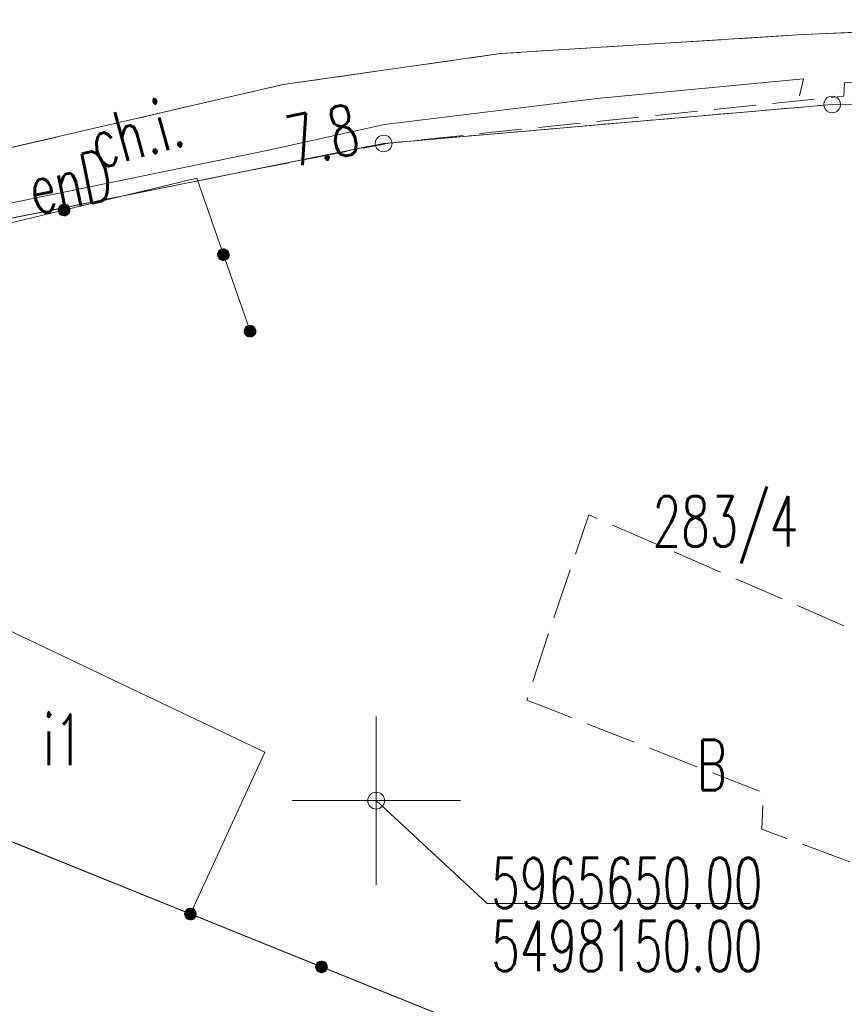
# Model space of a CAD drawing. Header units: millimetres. Extents: x -367306 to 168495, y -187323 to 82034.
# Tile 134 of 170: x 8946 to 33452, y 22921 to 52197. Entities that reach past the tile are written whole.
import ezdxf

# ---------------------------------------------------------------- set-up
doc = ezdxf.new("R2010")
doc.units = ezdxf.units.MM
doc.header["$MEASUREMENT"] = 0
for name, pattern in [('L_0_03', [1000, 500, -500]), ('L_0_05', [1750, 1250, -500]), ('L_0_06', [2000, 1500, -500])]:
    doc.linetypes.add(name, pattern=pattern)
for name, color, linetype, lineweight in [('Nowe_0_Nr_pióra__8', 7, 'Continuous', 13), ('Nowe_0_Nr_pióra__9', 7, 'Continuous', 13), ('Nowe_EGBU_Nr_pióra__8', 7, 'Continuous', 13), ('Nowe_EGBU_Nr_pióra__9', 7, 'Continuous', 13), ('Nowe_EGBU_O_Nr_pióra__8', 7, 'Continuous', 13), ('Nowe_EGDE_Nr_pióra__8', 7, 'Continuous', 13), ('Nowe_EGDE_Nr_pióra__9', 7, 'Continuous', 13), ('Nowe_EGDE_O_Nr_pióra__8', 7, 'Continuous', 13), ('Nowe_EGPG_Nr_pióra__8', 7, 'Continuous', 13), ('Nowe_EGPG_Nr_pióra__9', 7, 'Continuous', 13), ('Nowe_EGUG_Nr_pióra__8', 7, 'Continuous', 13), ('Nowe_EGUG_Nr_pióra__9', 7, 'Continuous', 13), ('Nowe_EGUG_O_Nr_pióra__8', 7, 'Continuous', 13), ('Nowe_GUPPRZ_O_Nr_pióra__8', 7, 'Continuous', 13), ('Nowe_OTKC_Nr_pióra__8', 7, 'Continuous', 13), ('Nowe_OTKC_Nr_pióra__9', 7, 'Continuous', 13), ('Nowe_OTKC_O_Nr_pióra__8', 7, 'Continuous', 13), ('Nowe_OTKJ_Nr_pióra__8', 7, 'Continuous', 13), ('Nowe_OTKJ_Nr_pióra__9', 7, 'Continuous', 13), ('Nowe_OTKK_Nr_pióra__8', 7, 'Continuous', 13), ('Nowe_OTKK_Nr_pióra__9', 7, 'Continuous', 13), ('Nowe_OTKU_Nr_pióra__8', 7, 'Continuous', 13), ('Nowe_OTKU_Nr_pióra__9', 7, 'Continuous', 13), ('Nowe_OTOO_Nr_pióra__7', 7, 'Continuous', 13), ('Nowe_OTOO_Nr_pióra__8', 7, 'Continuous', 13), ('Nowe_OTOO_Nr_pióra__9', 7, 'Continuous', 13), ('Nowe_siatka_Nr_pióra__9', 7, 'Continuous', 13), ('Nowe_SUEP_Nr_pióra__8', 7, 'Continuous', 13), ('Nowe_SUEP_Nr_pióra__9', 7, 'Continuous', 13), ('Nowe_SUEP_O_Nr_pióra__8', 7, 'Continuous', 13)]:
    doc.layers.add(name, color=color, linetype=linetype, lineweight=lineweight)
doc.styles.add('STYL_AUTOMATYCZNY_3', font='Simplex.shx')

msp = doc.modelspace()

# ---------------------------------------------------------------- hatches: boundary and pattern name
at = {"layer": 'Nowe_OTOO_Nr_pióra__7', "linetype": 'Continuous', "lineweight": 13}
for points in [[(10435.8, 46578.9), (10419.4, 46621.6), (10392.5, 46658.5), (10357, 46687.3), (10315.3, 46705.8), (10270.2, 46713), (10224.7, 46708.2), (10182.1, 46691.8), (10145.1, 46664.9), (10116.4, 46629.4), (10097.8, 46587.7), (10090.7, 46542.5), (10095.5, 46497.1), (10111.9, 46454.5), (10138.7, 46417.5), (10174.3, 46388.8), (10216, 46370.2), (10261.1, 46363.1), (10306.6, 46367.9), (10349.2, 46384.2), (10386.2, 46411.1), (10414.9, 46446.6), (10433.5, 46488.4), (10440.6, 46533.5)], [(10435.8, 46578.9), (10419.4, 46621.6), (10392.5, 46658.5), (10357, 46687.3), (10315.3, 46705.8), (10270.2, 46713), (10224.7, 46708.2), (10182.1, 46691.8), (10145.1, 46664.9), (10116.4, 46629.4), (10097.8, 46587.7), (10090.7, 46542.5), (10095.5, 46497.1), (10111.9, 46454.5), (10138.7, 46417.5), (10174.3, 46388.8), (10216, 46370.2), (10261.1, 46363.1), (10306.6, 46367.9), (10349.2, 46384.2), (10386.2, 46411.1), (10414.9, 46446.6), (10433.5, 46488.4), (10440.6, 46533.5)], [(15057.1, 45046.1), (15097.9, 45066.6), (15132, 45097), (15157.1, 45135.2), (15171.5, 45178.6), (15174.1, 45224.2), (15164.8, 45268.9), (15144.3, 45309.7), (15113.9, 45343.8), (15075.7, 45368.9), (15032.3, 45383.3), (14986.7, 45385.9), (14942, 45376.6), (14901.2, 45356.1), (14867.1, 45325.7), (14842, 45287.5), (14827.7, 45244.2), (14825, 45198.6), (14834.3, 45153.8), (14854.8, 45113), (14885.2, 45078.9), (14923.4, 45053.8), (14966.8, 45039.5), (15012.4, 45036.8)], [(15057.1, 45046.1), (15097.9, 45066.6), (15132, 45097), (15157.1, 45135.2), (15171.5, 45178.6), (15174.1, 45224.2), (15164.8, 45268.9), (15144.3, 45309.7), (15113.9, 45343.8), (15075.7, 45368.9), (15032.3, 45383.3), (14986.7, 45385.9), (14942, 45376.6), (14901.2, 45356.1), (14867.1, 45325.7), (14842, 45287.5), (14827.7, 45244.2), (14825, 45198.6), (14834.3, 45153.8), (14854.8, 45113), (14885.2, 45078.9), (14923.4, 45053.8), (14966.8, 45039.5), (15012.4, 45036.8)], [(15849.2, 42771.7), (15890, 42792.2), (15924.1, 42822.6), (15949.2, 42860.8), (15963.5, 42904.2), (15966.2, 42949.8), (15956.9, 42994.5), (15936.4, 43035.3), (15906, 43069.5), (15867.8, 43094.5), (15824.4, 43108.9), (15778.8, 43111.5), (15734.1, 43102.2), (15693.3, 43081.7), (15659.1, 43051.3), (15634.1, 43013.1), (15619.7, 42969.8), (15617.1, 42924.2), (15626.4, 42879.4), (15646.9, 42838.6), (15677.3, 42804.5), (15715.5, 42779.4), (15758.8, 42765.1), (15804.4, 42762.5)], [(13859.4, 25672.5), (13847.9, 25628.3), (13848.3, 25582.6), (13860.5, 25538.6), (13883.7, 25499.2), (13916.3, 25467.2), (13956.1, 25444.7), (14000.3, 25433.3), (14046, 25433.7), (14090, 25445.9), (14129.4, 25469.1), (14161.4, 25501.7), (14183.9, 25541.4), (14195.3, 25585.7), (14194.9, 25631.4), (14182.7, 25675.4), (14159.5, 25714.7), (14126.9, 25746.8), (14087.2, 25769.2), (14042.9, 25780.7), (13997.2, 25780.3), (13953.2, 25768.1), (13913.9, 25744.9), (13881.8, 25712.3)], [(17752.6, 24100.2), (17741.2, 24055.9), (17741.6, 24010.2), (17753.8, 23966.2), (17777, 23926.9), (17809.6, 23894.8), (17849.4, 23872.4), (17893.6, 23860.9), (17939.3, 23861.3), (17983.3, 23873.5), (18022.7, 23896.7), (18054.7, 23929.3), (18077.2, 23969.1), (18088.6, 24013.3), (18088.2, 24059), (18076, 24103), (18052.8, 24142.4), (18020.2, 24174.4), (17980.4, 24196.9), (17936.2, 24208.3), (17890.5, 24207.9), (17846.5, 24195.7), (17807.1, 24172.5), (17775.1, 24139.9)], [(17752.6, 24100.2), (17741.2, 24055.9), (17741.6, 24010.2), (17753.8, 23966.2), (17777, 23926.9), (17809.6, 23894.8), (17849.4, 23872.4), (17893.6, 23860.9), (17939.3, 23861.3), (17983.3, 23873.5), (18022.7, 23896.7), (18054.7, 23929.3), (18077.2, 23969.1), (18088.6, 24013.3), (18088.2, 24059), (18076, 24103), (18052.8, 24142.4), (18020.2, 24174.4), (17980.4, 24196.9), (17936.2, 24208.3), (17890.5, 24207.9), (17846.5, 24195.7), (17807.1, 24172.5), (17775.1, 24139.9)]]:
    msp.add_hatch(color=7, dxfattribs=at).paths.add_polyline_path(points)

# ---------------------------------------------------------------- linework, layer by layer
at = {"layer": 'Nowe_0_Nr_pióra__8', "color": 7, "linetype": 'Continuous', "lineweight": 13}
msp.add_line((19541.6, 28977), (19541.7, 28977), dxfattribs=at)
at = {"layer": 'Nowe_0_Nr_pióra__9', "color": 7, "linetype": 'Continuous', "lineweight": 13, "flags": 128}
msp.add_lwpolyline([(30652.1, 25914.5), (22841.6, 25914.5), (19541.6, 28977)], dxfattribs=at)
at = {"layer": 'Nowe_0_Nr_pióra__9', "color": 7, "linetype": 'Continuous', "lineweight": 13}
msp.add_circle((19541.6, 28977), 250, dxfattribs=at)
at = {"layer": 'Nowe_EGBU_Nr_pióra__8', "color": 7, "linetype": 'Continuous', "lineweight": 13}
for p, q in [((16231.6, 30417), (16231.7, 30417)), ((14021.6, 25607), (14021.7, 25607))]:
    msp.add_line(p, q, dxfattribs=at)
at = {"layer": 'Nowe_EGBU_Nr_pióra__9', "color": 7, "linetype": 'Continuous', "lineweight": 13, "flags": 128}
msp.add_lwpolyline([(6331.6, 35127), (16231.6, 30417), (14021.6, 25607), (8531.6, 27827), (3641.6, 29797)], close=True, dxfattribs=at)
at = {"layer": 'Nowe_EGDE_Nr_pióra__8', "color": 7, "linetype": 'Continuous', "lineweight": 13}
for p, q in [((33091.6, 49677), (33091.7, 49677)), ((33091.6, 49677), (33091.7, 49677)), ((19761.6, 48517), (19761.7, 48517)), ((19761.6, 48517), (19761.7, 48517))]:
    msp.add_line(p, q, dxfattribs=at)
at = {"layer": 'Nowe_EGDE_Nr_pióra__9', "color": 7, "linetype": 'Continuous', "lineweight": 13, "flags": 128}
for points in [[(50221.6, 10987), (65251.6, 47097), (62561.6, 48377), (58241.6, 49297), (48341.6, 49917), (33091.6, 49677), (19761.6, 48517), (7131.6, 45977), (-1038.4, 43667), (-6478.4, 39617), (-7768.4, 34407)], [(44331.6, -27593), (59791.6, 2597), (76491.6, -4103), (75171.6, 3647), (70471.6, 39997), (65251.6, 47097), (50221.6, 10987), (-7768.4, 34407), (-12278.4, 26477), (-17648.4, 3857), (15671.6, -9583)]]:
    msp.add_lwpolyline(points, close=True, dxfattribs=at)
for points in [[(33091.6, 49677), (48341.6, 49917)], [(19761.6, 48517), (33091.6, 49677)], [(7131.6, 45977), (19761.6, 48517)]]:
    msp.add_lwpolyline(points, dxfattribs=at)
at = {"layer": 'Nowe_EGPG_Nr_pióra__8', "color": 7, "linetype": 'Continuous', "lineweight": 13}
for p, q in [((32889.4, 49823.9), (32889.4, 49823.9)), ((32944.7, 49879.2), (32944.7, 49879.2)), ((33014.4, 49914.7), (33014.4, 49914.7)), ((33091.6, 49927), (33091.7, 49927)), ((33168.9, 49914.7), (33168.9, 49914.7)), ((33238.6, 49879.2), (33238.6, 49879.2)), ((33293.9, 49823.9), (33293.9, 49823.9)), ((32841.6, 49677), (32841.7, 49677)), ((32853.9, 49754.2), (32853.9, 49754.2)), ((32853.9, 49599.7), (32853.9, 49599.7)), ((32889.4, 49530), (32889.4, 49530)), ((33293.9, 49530), (33293.9, 49530)), ((33329.4, 49754.2), (33329.4, 49754.2)), ((33329.4, 49599.7), (33329.4, 49599.7)), ((33341.6, 49677), (33341.7, 49677)), ((32944.7, 49474.7), (32944.7, 49474.7)), ((33014.4, 49439.2), (33014.4, 49439.2)), ((33091.6, 49427), (33091.7, 49427)), ((33168.9, 49439.2), (33168.9, 49439.2)), ((33238.6, 49474.7), (33238.6, 49474.7)), ((19559.4, 48663.9), (19559.4, 48663.9)), ((19614.7, 48719.2), (19614.7, 48719.2)), ((19684.4, 48754.7), (19684.4, 48754.7)), ((19761.6, 48767), (19761.7, 48767)), ((19838.9, 48754.7), (19838.9, 48754.7)), ((19908.6, 48719.2), (19908.6, 48719.2)), ((19963.9, 48663.9), (19963.9, 48663.9)), ((19511.6, 48517), (19511.7, 48517)), ((19523.9, 48594.2), (19523.9, 48594.2)), ((19523.9, 48439.7), (19523.9, 48439.7)), ((19559.4, 48370), (19559.4, 48370)), ((19614.7, 48314.7), (19614.7, 48314.7)), ((19908.6, 48314.7), (19908.6, 48314.7)), ((19963.9, 48370), (19963.9, 48370)), ((19999.4, 48594.2), (19999.4, 48594.2)), ((19999.4, 48439.7), (19999.4, 48439.7)), ((20011.6, 48517), (20011.7, 48517)), ((19684.4, 48279.2), (19684.4, 48279.2)), ((19761.6, 48267), (19761.7, 48267)), ((19838.9, 48279.2), (19838.9, 48279.2))]:
    msp.add_line(p, q, dxfattribs=at)
at = {"layer": 'Nowe_EGPG_Nr_pióra__9', "color": 7, "linetype": 'Continuous', "lineweight": 13, "flags": 128}
for points in [[(33091.6, 49927), (33168.9, 49914.7), (33238.6, 49879.2), (33293.9, 49823.9), (33329.4, 49754.2), (33341.6, 49677), (33329.4, 49599.7), (33293.9, 49530), (33238.6, 49474.7), (33168.9, 49439.2), (33091.6, 49427), (33014.4, 49439.2), (32944.7, 49474.7), (32889.4, 49530), (32853.9, 49599.7), (32841.6, 49677), (32853.9, 49754.2), (32889.4, 49823.9), (32944.7, 49879.2), (33014.4, 49914.7)], [(19761.6, 48767), (19838.9, 48754.7), (19908.6, 48719.2), (19963.9, 48663.9), (19999.4, 48594.2), (20011.6, 48517), (19999.4, 48439.7), (19963.9, 48370), (19908.6, 48314.7), (19838.9, 48279.2), (19761.6, 48267), (19684.4, 48279.2), (19614.7, 48314.7), (19559.4, 48370), (19523.9, 48439.7), (19511.6, 48517), (19523.9, 48594.2), (19559.4, 48663.9), (19614.7, 48719.2), (19684.4, 48754.7)]]:
    msp.add_lwpolyline(points, close=True, dxfattribs=at)
at = {"layer": 'Nowe_EGUG_Nr_pióra__8', "color": 7, "linetype": 'Continuous', "lineweight": 13}
for p, q in [((33091.6, 49677), (33091.7, 49677)), ((33091.6, 49677), (33091.7, 49677)), ((19761.6, 48517), (19761.7, 48517)), ((19761.6, 48517), (19761.7, 48517))]:
    msp.add_line(p, q, dxfattribs=at)
at = {"layer": 'Nowe_EGUG_Nr_pióra__9', "color": 7, "linetype": 'L_0_03', "lineweight": 13, "flags": 128}
msp.add_lwpolyline([(50221.6, 10987), (65251.6, 47097), (62561.6, 48377), (58241.6, 49297), (48341.6, 49917), (33091.6, 49677), (19761.6, 48517), (7131.6, 45977), (-1038.4, 43667), (-6478.4, 39617), (-7768.4, 34407), (-15289, 2905.3), (15671.6, -9583), (33560.7, -20824.5), (35521.6, -17603), (48471.6, 5557)], close=True, dxfattribs=at)
for points in [[(33091.6, 49677), (48341.6, 49917)], [(19761.6, 48517), (33091.6, 49677)], [(7131.6, 45977), (19761.6, 48517)]]:
    msp.add_lwpolyline(points, dxfattribs=at)
at = {"layer": 'Nowe_OTKC_Nr_pióra__8', "color": 7, "linetype": 'Continuous', "lineweight": 13}
for p, q in [((33441.6, 49927), (33441.7, 49927)), ((19970.9, 48535.2), (19970.9, 48535.2)), ((14602.6, 47479.5), (14602.6, 47479.5))]:
    msp.add_line(p, q, dxfattribs=at)
at = {"layer": 'Nowe_OTKC_Nr_pióra__9', "color": 7, "linetype": 'L_0_05', "lineweight": 13, "flags": 128}
msp.add_lwpolyline([(40931.6, 50687), (33461.6, 50317), (33441.6, 49927), (19970.9, 48535.2), (14602.6, 47479.5), (7131.6, 45977), (-1038.4, 43667), (-10544.6, 40736.8), (-13708.4, 39767), (-21133.6, 36525.6), (-27338.4, 33817), (-48382.6, 23335.5), (-59063, 17959.1)], dxfattribs=at)
at = {"layer": 'Nowe_OTKJ_Nr_pióra__8', "color": 7, "linetype": 'Continuous', "lineweight": 13}
for p, q in [((32222.6, 51752.2), (32222.7, 51752.2)), ((23239.5, 51190.7), (23239.6, 51190.7)), ((16773.8, 50269), (16773.9, 50269))]:
    msp.add_line(p, q, dxfattribs=at)
at = {"layer": 'Nowe_OTKJ_Nr_pióra__9', "color": 7, "linetype": 'L_0_06', "lineweight": 13, "flags": 128}
msp.add_lwpolyline([(-59229.9, 19469.7), (-44819.2, 27191.1), (-30634, 34559.6), (-24257.2, 37455), (-18281, 40190.7), (-13554.2, 41959.5), (-5076.3, 44551.6), (7270.2, 48067.6), (16773.8, 50269), (23239.5, 51190.7), (32222.6, 51752.2), (41031.6, 52197), (46301.6, 52177), (52141.6, 51957), (55391.6, 51677), (57841.6, 51437), (60391.6, 51097), (62981.6, 50677), (65321.6, 50227), (67061.6, 49737), (68881.6, 48917), (70241.6, 47997), (71571.6, 46717), (72751.6, 45147), (73551.6, 43807), (74461.6, 42007), (75151.6, 40047), (75448.6, 38664.6), (83358.5, 36552.2), (83731.6, 38027), (84411.6, 39397), (85301.6, 40597), (86741.6, 42017), (88101.6, 42727), (89591.6, 42997), (91121.6, 42927), (92551.6, 42547), (93881.6, 41847), (94981.6, 40827), (95821.6, 39547), (96561.6, 37677), (96991.6, 36157), (97101.6, 34757)], dxfattribs=at)
at = {"layer": 'Nowe_OTKK_Nr_pióra__8', "color": 7, "linetype": 'Continuous', "lineweight": 13}
for p, q in [((32222.6, 51752.2), (32222.7, 51752.2)), ((23239.5, 51190.7), (23239.6, 51190.7)), ((16773.8, 50269), (16773.9, 50269))]:
    msp.add_line(p, q, dxfattribs=at)
at = {"layer": 'Nowe_OTKK_Nr_pióra__9', "color": 7, "linetype": 'Continuous', "lineweight": 13, "flags": 128}
msp.add_lwpolyline([(7270.2, 48067.6), (16773.8, 50269), (23239.5, 51190.7), (32222.6, 51752.2), (33461.6, 51807), (41031.6, 52197), (46301.6, 52177), (52141.6, 51957), (55391.6, 51677), (57841.6, 51437), (60391.6, 51097), (62981.6, 50677), (65321.6, 50227), (67061.6, 49737), (68881.6, 48917), (70241.6, 47997), (71571.6, 46717), (72751.6, 45147)], dxfattribs=at)
at = {"layer": 'Nowe_OTKU_Nr_pióra__8', "color": 7, "linetype": 'Continuous', "lineweight": 13}
for p, q in [((25858, 37476.9), (25858.1, 37476.9)), ((24719.7, 34123.2), (24719.8, 34123.2)), ((24021.6, 31967), (24021.7, 31967)), ((31051.6, 29207), (31051.7, 29207)), ((31001.6, 28127), (31001.7, 28127))]:
    msp.add_line(p, q, dxfattribs=at)
at = {"layer": 'Nowe_OTKU_Nr_pióra__9', "color": 7, "linetype": 'L_0_06', "lineweight": 13, "flags": 128}
msp.add_lwpolyline([(35271.6, 33377), (25858, 37476.9), (24719.7, 34123.2), (24021.6, 31967), (31051.6, 29207), (31001.6, 28127), (35741.6, 26377), (39408.7, 25091.5), (39701.6, 25497), (40451.6, 25497), (41381.6, 24997), (42341.6, 23927), (43051.6, 22587), (43441.6, 20887), (50141.6, 18267), (52210.1, 17487.7), (55176.6, 25869.5), (54191.6, 26237), (52851.6, 26807), (52401.6, 27397), (52471.6, 28147), (56031.6, 37557), (56761.6, 40317), (57031.6, 42817), (57111.6, 45657), (56891.6, 47447), (56801.6, 49297), (55511.6, 49427), (55321.6, 47887), (55531.6, 45887), (55511.6, 44387), (55411.6, 41877), (55091.6, 39897), (54451.6, 37927), (50991.6, 28717), (47441.6, 29967), (46451.6, 27387), (42181.6, 29017)], close=True, dxfattribs=at)
at = {"layer": 'Nowe_OTOO_Nr_pióra__8', "color": 7, "linetype": 'Continuous', "lineweight": 13}
for p, q in [((14207.5, 47485.8), (14207.5, 47485.8)), ((10097.8, 46587.7), (10097.9, 46587.7)), ((10097.8, 46587.7), (10097.9, 46587.7)), ((10116.4, 46629.4), (10116.5, 46629.4)), ((10116.4, 46629.4), (10116.5, 46629.4)), ((10145.1, 46664.9), (10145.2, 46664.9)), ((10145.1, 46664.9), (10145.2, 46664.9)), ((10182.1, 46691.8), (10182.1, 46691.8)), ((10182.1, 46691.8), (10182.1, 46691.8)), ((10224.7, 46708.2), (10224.8, 46708.2)), ((10224.7, 46708.2), (10224.8, 46708.2)), ((10270.2, 46713), (10270.2, 46713)), ((10270.2, 46713), (10270.2, 46713)), ((10315.3, 46705.8), (10315.3, 46705.8)), ((10315.3, 46705.8), (10315.3, 46705.8)), ((10357, 46687.3), (10357.1, 46687.3)), ((10357, 46687.3), (10357.1, 46687.3)), ((10392.5, 46658.5), (10392.6, 46658.5)), ((10392.5, 46658.5), (10392.6, 46658.5)), ((10419.4, 46621.6), (10419.5, 46621.6)), ((10419.4, 46621.6), (10419.5, 46621.6)), ((10435.8, 46578.9), (10435.9, 46578.9)), ((10435.8, 46578.9), (10435.9, 46578.9)), ((10090.7, 46542.5), (10090.8, 46542.5)), ((10090.7, 46542.5), (10090.8, 46542.5)), ((10095.5, 46497.1), (10095.5, 46497.1)), ((10095.5, 46497.1), (10095.5, 46497.1)), ((10111.9, 46454.5), (10111.9, 46454.5)), ((10111.9, 46454.5), (10111.9, 46454.5)), ((10138.7, 46417.5), (10138.8, 46417.5)), ((10138.7, 46417.5), (10138.8, 46417.5)), ((10174.3, 46388.8), (10174.3, 46388.8)), ((10174.3, 46388.8), (10174.3, 46388.8)), ((10216, 46370.2), (10216.1, 46370.2)), ((10216, 46370.2), (10216.1, 46370.2)), ((10261.1, 46363.1), (10261.2, 46363.1)), ((10261.1, 46363.1), (10261.2, 46363.1)), ((10306.6, 46367.9), (10306.6, 46367.9)), ((10306.6, 46367.9), (10306.6, 46367.9)), ((10349.2, 46384.2), (10349.3, 46384.2)), ((10349.2, 46384.2), (10349.3, 46384.2)), ((10386.2, 46411.1), (10386.2, 46411.1)), ((10386.2, 46411.1), (10386.2, 46411.1)), ((10414.9, 46446.6), (10414.9, 46446.6)), ((10414.9, 46446.6), (10414.9, 46446.6)), ((10433.5, 46488.4), (10433.5, 46488.4)), ((10433.5, 46488.4), (10433.5, 46488.4)), ((10440.6, 46533.5), (10440.6, 46533.5)), ((10440.6, 46533.5), (10440.6, 46533.5)), ((14986.7, 45385.9), (14986.8, 45385.9)), ((14986.7, 45385.9), (14986.8, 45385.9)), ((15032.3, 45383.3), (15032.4, 45383.3)), ((15032.3, 45383.3), (15032.4, 45383.3)), ((14825, 45198.6), (14825.1, 45198.6)), ((14825, 45198.6), (14825.1, 45198.6)), ((14827.7, 45244.2), (14827.7, 45244.2)), ((14827.7, 45244.2), (14827.7, 45244.2)), ((14834.3, 45153.8), (14834.3, 45153.8)), ((14834.3, 45153.8), (14834.3, 45153.8)), ((14842, 45287.5), (14842, 45287.5)), ((14842, 45287.5), (14842, 45287.5)), ((14854.8, 45113), (14854.9, 45113)), ((14854.8, 45113), (14854.9, 45113)), ((14867.1, 45325.7), (14867.1, 45325.7)), ((14867.1, 45325.7), (14867.1, 45325.7)), ((14901.2, 45356.1), (14901.2, 45356.1)), ((14901.2, 45356.1), (14901.2, 45356.1)), ((14942, 45376.6), (14942.1, 45376.6)), ((14942, 45376.6), (14942.1, 45376.6)), ((15075.7, 45368.9), (15075.8, 45368.9)), ((15075.7, 45368.9), (15075.8, 45368.9)), ((15113.9, 45343.8), (15114, 45343.8)), ((15113.9, 45343.8), (15114, 45343.8)), ((15132, 45097), (15132.1, 45097)), ((15132, 45097), (15132.1, 45097)), ((15144.3, 45309.7), (15144.3, 45309.7)), ((15144.3, 45309.7), (15144.3, 45309.7)), ((15157.1, 45135.2), (15157.2, 45135.2)), ((15157.1, 45135.2), (15157.2, 45135.2)), ((15164.8, 45268.9), (15164.9, 45268.9)), ((15164.8, 45268.9), (15164.9, 45268.9)), ((15171.5, 45178.6), (15171.5, 45178.6)), ((15171.5, 45178.6), (15171.5, 45178.6)), ((15174.1, 45224.2), (15174.1, 45224.2)), ((15174.1, 45224.2), (15174.1, 45224.2)), ((14885.2, 45078.9), (14885.3, 45078.9)), ((14885.2, 45078.9), (14885.3, 45078.9)), ((14923.4, 45053.8), (14923.4, 45053.8)), ((14923.4, 45053.8), (14923.4, 45053.8)), ((14966.8, 45039.5), (14966.8, 45039.5)), ((14966.8, 45039.5), (14966.8, 45039.5)), ((15012.4, 45036.8), (15012.4, 45036.8)), ((15012.4, 45036.8), (15012.4, 45036.8)), ((15057.1, 45046.1), (15057.2, 45046.1)), ((15057.1, 45046.1), (15057.2, 45046.1)), ((15097.9, 45066.6), (15098, 45066.6)), ((15097.9, 45066.6), (15098, 45066.6)), ((15659.1, 43051.3), (15659.2, 43051.3)), ((15693.3, 43081.7), (15693.3, 43081.7)), ((15734.1, 43102.2), (15734.1, 43102.2)), ((15778.8, 43111.5), (15778.9, 43111.5)), ((15824.4, 43108.9), (15824.5, 43108.9)), ((15867.8, 43094.5), (15867.8, 43094.5)), ((15906, 43069.5), (15906, 43069.5)), ((15617.1, 42924.2), (15617.1, 42924.2)), ((15619.7, 42969.8), (15619.8, 42969.8)), ((15626.4, 42879.4), (15626.4, 42879.4)), ((15634.1, 43013.1), (15634.1, 43013.1)), ((15646.9, 42838.6), (15646.9, 42838.6)), ((15677.3, 42804.5), (15677.3, 42804.5)), ((15715.5, 42779.4), (15715.5, 42779.4)), ((15758.8, 42765.1), (15758.9, 42765.1)), ((15791.6, 42937), (15791.7, 42937)), ((15804.4, 42762.5), (15804.5, 42762.5)), ((15849.2, 42771.7), (15849.2, 42771.7)), ((15890, 42792.2), (15890, 42792.2)), ((15924.1, 42822.6), (15924.1, 42822.6)), ((15936.4, 43035.3), (15936.4, 43035.3)), ((15949.2, 42860.8), (15949.2, 42860.8)), ((15956.9, 42994.5), (15956.9, 42994.5)), ((15963.5, 42904.2), (15963.6, 42904.2)), ((15966.2, 42949.8), (15966.2, 42949.8)), ((13953.2, 25768.1), (13953.3, 25768.1)), ((13997.2, 25780.3), (13997.3, 25780.3)), ((14042.9, 25780.7), (14043, 25780.7)), ((14087.2, 25769.2), (14087.2, 25769.2)), ((13847.9, 25628.3), (13848, 25628.3)), ((13848.3, 25582.6), (13848.4, 25582.6)), ((13859.4, 25672.5), (13859.4, 25672.5)), ((13860.5, 25538.6), (13860.6, 25538.6)), ((13881.8, 25712.3), (13881.9, 25712.3)), ((13883.7, 25499.2), (13883.8, 25499.2)), ((13913.9, 25744.9), (13913.9, 25744.9)), ((14021.6, 25607), (14021.7, 25607)), ((14126.9, 25746.8), (14127, 25746.8)), ((14159.5, 25714.7), (14159.6, 25714.7)), ((14161.4, 25501.7), (14161.4, 25501.7)), ((14182.7, 25675.4), (14182.8, 25675.4)), ((14183.9, 25541.4), (14183.9, 25541.4)), ((14194.9, 25631.4), (14195, 25631.4)), ((14195.3, 25585.7), (14195.4, 25585.7)), ((13916.3, 25467.2), (13916.4, 25467.2)), ((13956.1, 25444.7), (13956.1, 25444.7)), ((14000.3, 25433.3), (14000.4, 25433.3)), ((14046, 25433.7), (14046, 25433.7)), ((14090, 25445.9), (14090.1, 25445.9)), ((14129.4, 25469.1), (14129.4, 25469.1)), ((17741.2, 24055.9), (17741.2, 24055.9)), ((17741.2, 24055.9), (17741.2, 24055.9)), ((17741.6, 24010.2), (17741.6, 24010.2)), ((17741.6, 24010.2), (17741.6, 24010.2)), ((17752.6, 24100.2), (17752.7, 24100.2)), ((17752.6, 24100.2), (17752.7, 24100.2)), ((17775.1, 24139.9), (17775.2, 24139.9)), ((17775.1, 24139.9), (17775.2, 24139.9)), ((17807.1, 24172.5), (17807.2, 24172.5)), ((17807.1, 24172.5), (17807.2, 24172.5)), ((17846.5, 24195.7), (17846.5, 24195.7)), ((17846.5, 24195.7), (17846.5, 24195.7)), ((17890.5, 24207.9), (17890.6, 24207.9)), ((17890.5, 24207.9), (17890.6, 24207.9)), ((17936.2, 24208.3), (17936.2, 24208.3)), ((17936.2, 24208.3), (17936.2, 24208.3)), ((17980.4, 24196.9), (17980.5, 24196.9)), ((17980.4, 24196.9), (17980.5, 24196.9)), ((18020.2, 24174.4), (18020.2, 24174.4)), ((18020.2, 24174.4), (18020.2, 24174.4)), ((18052.8, 24142.4), (18052.8, 24142.4)), ((18052.8, 24142.4), (18052.8, 24142.4)), ((18076, 24103), (18076, 24103)), ((18076, 24103), (18076, 24103)), ((18088.2, 24059), (18088.2, 24059)), ((18088.2, 24059), (18088.2, 24059)), ((18088.6, 24013.3), (18088.6, 24013.3)), ((18088.6, 24013.3), (18088.6, 24013.3)), ((17753.8, 23966.2), (17753.9, 23966.2)), ((17753.8, 23966.2), (17753.9, 23966.2)), ((17777, 23926.9), (17777.1, 23926.9)), ((17777, 23926.9), (17777.1, 23926.9)), ((17809.6, 23894.8), (17809.6, 23894.8)), ((17809.6, 23894.8), (17809.6, 23894.8)), ((17849.4, 23872.4), (17849.4, 23872.4)), ((17849.4, 23872.4), (17849.4, 23872.4)), ((17893.6, 23860.9), (17893.6, 23860.9)), ((17893.6, 23860.9), (17893.6, 23860.9)), ((17939.3, 23861.3), (17939.3, 23861.3)), ((17939.3, 23861.3), (17939.3, 23861.3)), ((17983.3, 23873.5), (17983.3, 23873.5)), ((17983.3, 23873.5), (17983.3, 23873.5)), ((18022.7, 23896.7), (18022.7, 23896.7)), ((18022.7, 23896.7), (18022.7, 23896.7)), ((18054.7, 23929.3), (18054.7, 23929.3)), ((18054.7, 23929.3), (18054.7, 23929.3)), ((18077.2, 23969.1), (18077.2, 23969.1)), ((18077.2, 23969.1), (18077.2, 23969.1))]:
    msp.add_line(p, q, dxfattribs=at)
at = {"layer": 'Nowe_OTOO_Nr_pióra__9', "color": 7, "linetype": 'Continuous', "lineweight": 13, "flags": 128}
for points in [[(15791.6, 42937), (14207.5, 47485.8), (-968.4, 43837), (-13528.4, 39617), (-27338.4, 33817)], [(14021.6, 25607), (49625.2, 11227.8), (50253.3, 11712.4), (50357.7, 11959.1), (55703.5, 24599), (65251.6, 47097)]]:
    msp.add_lwpolyline(points, dxfattribs=at)
for points in [[(10435.8, 46578.9), (10419.4, 46621.6), (10392.5, 46658.5), (10357, 46687.3), (10315.3, 46705.8), (10270.2, 46713), (10224.7, 46708.2), (10182.1, 46691.8), (10145.1, 46664.9), (10116.4, 46629.4), (10097.8, 46587.7), (10090.7, 46542.5), (10095.5, 46497.1), (10111.9, 46454.5), (10138.7, 46417.5), (10174.3, 46388.8), (10216, 46370.2), (10261.1, 46363.1), (10306.6, 46367.9), (10349.2, 46384.2), (10386.2, 46411.1), (10414.9, 46446.6), (10433.5, 46488.4), (10440.6, 46533.5)], [(10435.8, 46578.9), (10419.4, 46621.6), (10392.5, 46658.5), (10357, 46687.3), (10315.3, 46705.8), (10270.2, 46713), (10224.7, 46708.2), (10182.1, 46691.8), (10145.1, 46664.9), (10116.4, 46629.4), (10097.8, 46587.7), (10090.7, 46542.5), (10095.5, 46497.1), (10111.9, 46454.5), (10138.7, 46417.5), (10174.3, 46388.8), (10216, 46370.2), (10261.1, 46363.1), (10306.6, 46367.9), (10349.2, 46384.2), (10386.2, 46411.1), (10414.9, 46446.6), (10433.5, 46488.4), (10440.6, 46533.5)], [(15057.1, 45046.1), (15097.9, 45066.6), (15132, 45097), (15157.1, 45135.2), (15171.5, 45178.6), (15174.1, 45224.2), (15164.8, 45268.9), (15144.3, 45309.7), (15113.9, 45343.8), (15075.7, 45368.9), (15032.3, 45383.3), (14986.7, 45385.9), (14942, 45376.6), (14901.2, 45356.1), (14867.1, 45325.7), (14842, 45287.5), (14827.7, 45244.2), (14825, 45198.6), (14834.3, 45153.8), (14854.8, 45113), (14885.2, 45078.9), (14923.4, 45053.8), (14966.8, 45039.5), (15012.4, 45036.8)], [(15057.1, 45046.1), (15097.9, 45066.6), (15132, 45097), (15157.1, 45135.2), (15171.5, 45178.6), (15174.1, 45224.2), (15164.8, 45268.9), (15144.3, 45309.7), (15113.9, 45343.8), (15075.7, 45368.9), (15032.3, 45383.3), (14986.7, 45385.9), (14942, 45376.6), (14901.2, 45356.1), (14867.1, 45325.7), (14842, 45287.5), (14827.7, 45244.2), (14825, 45198.6), (14834.3, 45153.8), (14854.8, 45113), (14885.2, 45078.9), (14923.4, 45053.8), (14966.8, 45039.5), (15012.4, 45036.8)], [(15849.2, 42771.7), (15890, 42792.2), (15924.1, 42822.6), (15949.2, 42860.8), (15963.5, 42904.2), (15966.2, 42949.8), (15956.9, 42994.5), (15936.4, 43035.3), (15906, 43069.5), (15867.8, 43094.5), (15824.4, 43108.9), (15778.8, 43111.5), (15734.1, 43102.2), (15693.3, 43081.7), (15659.1, 43051.3), (15634.1, 43013.1), (15619.7, 42969.8), (15617.1, 42924.2), (15626.4, 42879.4), (15646.9, 42838.6), (15677.3, 42804.5), (15715.5, 42779.4), (15758.8, 42765.1), (15804.4, 42762.5)], [(13859.4, 25672.5), (13847.9, 25628.3), (13848.3, 25582.6), (13860.5, 25538.6), (13883.7, 25499.2), (13916.3, 25467.2), (13956.1, 25444.7), (14000.3, 25433.3), (14046, 25433.7), (14090, 25445.9), (14129.4, 25469.1), (14161.4, 25501.7), (14183.9, 25541.4), (14195.3, 25585.7), (14194.9, 25631.4), (14182.7, 25675.4), (14159.5, 25714.7), (14126.9, 25746.8), (14087.2, 25769.2), (14042.9, 25780.7), (13997.2, 25780.3), (13953.2, 25768.1), (13913.9, 25744.9), (13881.8, 25712.3)], [(17752.6, 24100.2), (17741.2, 24055.9), (17741.6, 24010.2), (17753.8, 23966.2), (17777, 23926.9), (17809.6, 23894.8), (17849.4, 23872.4), (17893.6, 23860.9), (17939.3, 23861.3), (17983.3, 23873.5), (18022.7, 23896.7), (18054.7, 23929.3), (18077.2, 23969.1), (18088.6, 24013.3), (18088.2, 24059), (18076, 24103), (18052.8, 24142.4), (18020.2, 24174.4), (17980.4, 24196.9), (17936.2, 24208.3), (17890.5, 24207.9), (17846.5, 24195.7), (17807.1, 24172.5), (17775.1, 24139.9)], [(17752.6, 24100.2), (17741.2, 24055.9), (17741.6, 24010.2), (17753.8, 23966.2), (17777, 23926.9), (17809.6, 23894.8), (17849.4, 23872.4), (17893.6, 23860.9), (17939.3, 23861.3), (17983.3, 23873.5), (18022.7, 23896.7), (18054.7, 23929.3), (18077.2, 23969.1), (18088.6, 24013.3), (18088.2, 24059), (18076, 24103), (18052.8, 24142.4), (18020.2, 24174.4), (17980.4, 24196.9), (17936.2, 24208.3), (17890.5, 24207.9), (17846.5, 24195.7), (17807.1, 24172.5), (17775.1, 24139.9)]]:
    msp.add_lwpolyline(points, close=True, dxfattribs=at)
at = {"layer": 'Nowe_siatka_Nr_pióra__9', "color": 7, "linetype": 'Continuous', "lineweight": 13, "flags": 128}
for points in [[(19541.6, 26477), (19541.6, 31477)], [(17041.6, 28977), (22041.6, 28977)]]:
    msp.add_lwpolyline(points, dxfattribs=at)
at = {"layer": 'Nowe_SUEP_Nr_pióra__8', "color": 7, "linetype": 'Continuous', "lineweight": 13}
for p, q in [((32241.6, 50437), (32241.7, 50437)), ((32241.6, 50437), (32241.7, 50437)), ((26101.6, 49857), (26101.7, 49857)), ((26101.6, 49857), (26101.7, 49857)), ((32115.6, 49935), (32115.6, 49935)), ((32115.6, 49935), (32115.6, 49935)), ((19791.6, 49077), (19791.7, 49077)), ((19791.6, 49077), (19791.7, 49077)), ((16291.6, 48307), (16291.7, 48307)), ((16291.6, 48307), (16291.7, 48307))]:
    msp.add_line(p, q, dxfattribs=at)
at = {"layer": 'Nowe_SUEP_Nr_pióra__9', "color": 7, "linetype": 'Continuous', "lineweight": 13, "flags": 128}
msp.add_lwpolyline([(32115.6, 49935), (32241.6, 50437), (26101.6, 49857), (19791.6, 49077), (16291.6, 48307), (4031.6, 45787), (2461.6, 45407), (-4158.4, 43807), (-7915.2, 42783.2)], dxfattribs=at)
msp.add_lwpolyline([(32115.6, 49935), (32241.6, 50437), (26101.6, 49857), (19791.6, 49077), (16291.6, 48307), (4031.6, 45787), (2461.6, 45407), (-4158.4, 43807), (-7915.2, 42783.2)], dxfattribs=at)

# ---------------------------------------------------------------- texts
at = {"layer": 'Nowe_0_Nr_pióra__8', "color": 7, "linetype": 'Continuous', "lineweight": 13, "char_height": 1500, "attachment_point": 7, "style": 'STYL_AUTOMATYCZNY_3'}
for s, insert in [('\\A1;{\\W0.660000x;\\pql;\\FSimplex.shx;5965650.00}', (22959.5, 25777.8)), ('\\A1;{\\W0.660000x;\\pql;\\FSimplex.shx;5498150.00}', (22959.5, 23902.8))]:
    msp.add_mtext(s, dxfattribs=dict(at, insert=insert))
at = {"layer": 'Nowe_EGBU_O_Nr_pióra__8', "color": 7, "linetype": 'Continuous', "lineweight": 13, "insert": (9640.1, 30031), "char_height": 1500, "attachment_point": 7, "style": 'STYL_AUTOMATYCZNY_3'}
msp.add_mtext('\\A1;{\\W0.660000x;\\pql;\\FSimplex.shx;i1}', dxfattribs=at)
at = {"layer": 'Nowe_EGDE_O_Nr_pióra__8', "color": 7, "linetype": 'Continuous', "lineweight": 13, "insert": (27755.3, 36029.1), "char_height": 1500, "attachment_point": 7, "style": 'STYL_AUTOMATYCZNY_3'}
msp.add_mtext('\\A1;{\\W0.660000x;\\pql;\\FSimplex.shx;283/4}', dxfattribs=at)
at = {"layer": 'Nowe_EGUG_O_Nr_pióra__8', "color": 7, "linetype": 'Continuous', "lineweight": 13, "insert": (29068.8, 29284), "char_height": 1500, "attachment_point": 7, "style": 'STYL_AUTOMATYCZNY_3'}
msp.add_mtext('\\A1;{\\W0.660000x;\\pql;\\FSimplex.shx;B}', dxfattribs=at)
at = {"layer": 'Nowe_GUPPRZ_O_Nr_pióra__8', "color": 7, "linetype": 'Continuous', "lineweight": 13, "insert": (17059, 47811.1), "char_height": 1500, "attachment_point": 7, "rotation": 12, "style": 'STYL_AUTOMATYCZNY_3'}
msp.add_mtext('\\A1;{\\W0.660000x;\\pql;\\FSimplex.shx;7.8}', dxfattribs=at)
at = {"layer": 'Nowe_OTKC_O_Nr_pióra__8', "color": 7, "linetype": 'Continuous', "lineweight": 13, "insert": (11268.8, 47751.5), "char_height": 1500, "attachment_point": 7, "rotation": 15.3, "style": 'STYL_AUTOMATYCZNY_3'}
msp.add_mtext('\\A1;{\\W0.660000x;\\pql;\\FSimplex.shx;ch.i.}', dxfattribs=at)
at = {"layer": 'Nowe_SUEP_O_Nr_pióra__8', "color": 7, "linetype": 'Continuous', "lineweight": 13, "insert": (9386.6, 46394.1), "char_height": 1500, "attachment_point": 7, "rotation": 11.6, "style": 'STYL_AUTOMATYCZNY_3'}
msp.add_mtext('\\A1;{\\W0.660000x;\\pql;\\FSimplex.shx;enD}', dxfattribs=at)

doc.saveas('drawing.dxf')
